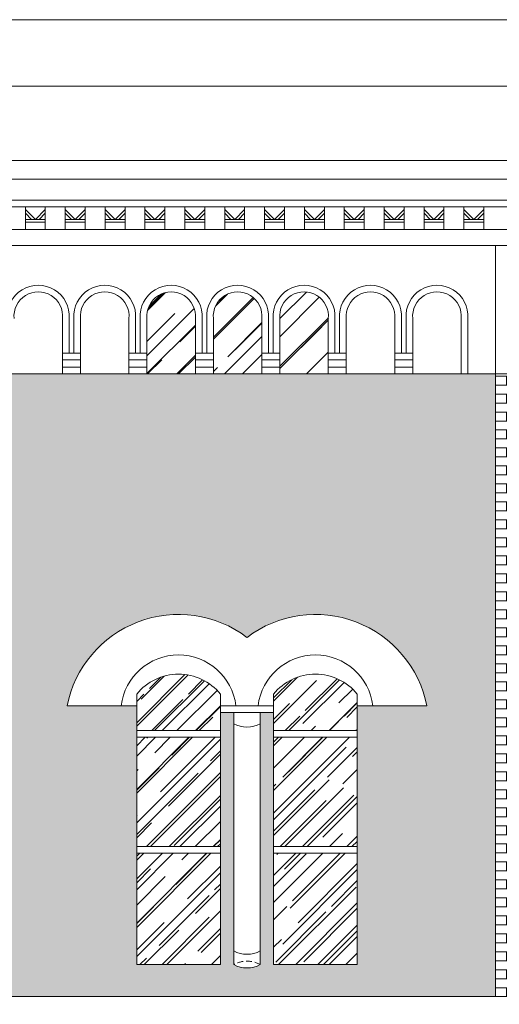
# Model space of a CAD drawing. Header units: millimetres. Extents: x -5254 to 173417, y -28809 to -6400.
# Tile 210 of 256: x 138390 to 138751, y -18432 to -17691. Entities that reach past the tile are written whole.
import ezdxf

# ---------------------------------------------------------------- set-up
doc = ezdxf.new("R2010")
doc.units = ezdxf.units.MM
doc.linetypes.add('HIDDEN', pattern=[9.525, 6.35, -3.175])
for name, color, linetype, lineweight in [('mre_cegła', 7, 'Continuous', 5), ('mre_cienka', 7, 'Continuous', 15), ('mre_cienkie', 7, 'Continuous', 9), ('mre_drewno', 7, 'Continuous', 9), ('mre_szyby', 7, 'Continuous', 13), ('mre_tabela', 7, 'Continuous', 20), ('mre_ściany', 7, 'Continuous', 20)]:
    doc.layers.add(name, color=color, linetype=linetype, lineweight=lineweight)
pattern_1 = [(0, (131502.005, -23452.909), (0, 6.77418), []), (90, (131502.005, -23452.909), (-10.16, 6.77418), [6.77418, -6.77418])]

msp = doc.modelspace()

# ---------------------------------------------------------------- hatches: boundary and pattern name
at = {"layer": 'mre_cegła'}
h = msp.add_hatch(dxfattribs=at)
h.set_pattern_fill('AR-BRSTD', color=256, scale=0.1)
h.set_pattern_definition(pattern_1)
h.paths.add_polyline_path([(138747.88, -18438.15), (137100.31, -18438.15), (137100.31, -18945.65), (138747.88, -18945.65)])
h.paths.add_polyline_path([(138344.88, -18627.78), (138344.88, -18652.76), (138334.88, -18652.76), (138334.88, -18844.65), (138344.38, -18844.65), (138344.38, -18865.65), (138319.88, -18865.65), (138319.88, -18859.65), (138309.79, -18859.65), (138304.88, -18859.65), (138168.88, -18859.65), (138163.88, -18859.65), (138153.88, -18859.65), (138153.88, -18865.65), (138129.38, -18865.65), (138129.38, -18844.65), (138138.88, -18844.65), (138138.88, -18652.76), (138128.88, -18652.76), (138128.88, -18627.78, -0.343883)], flags=16)
h.paths.add_polyline_path([(138021.88, -18627.78), (138021.88, -18652.76), (138011.88, -18652.76), (138011.88, -18844.65), (138021.38, -18844.65), (138021.38, -18865.65), (137996.88, -18865.65), (137996.88, -18859.65), (137986.79, -18859.65), (137981.88, -18859.65), (137845.88, -18859.65), (137840.88, -18859.65), (137830.88, -18859.65), (137830.88, -18865.65), (137806.38, -18865.65), (137806.38, -18844.65), (137815.88, -18844.65), (137815.88, -18652.76), (137805.88, -18652.76), (137805.88, -18627.78, -0.343883)], flags=16)
h.paths.add_polyline_path([(138304.88, -18660.65), (138304.88, -18854.65), (138168.88, -18854.65), (138168.88, -18660.65, -0.294118)], flags=0)
h.paths.add_polyline_path([(138231.88, -18715.93), (138241.88, -18715.93), (138241.88, -18717.93), (138231.88, -18717.93)], flags=0)
h.paths.add_polyline_path([(137981.88, -18660.65), (137981.88, -18854.65), (137845.88, -18854.65), (137845.88, -18660.65, -0.294118)], flags=0)
h.paths.add_polyline_path([(138241.88, -18727.93), (138241.88, -18729.93), (138231.88, -18729.93), (138231.88, -18727.93)], flags=0)
h.paths.add_polyline_path([(137918.88, -18717.93), (137908.88, -18717.93), (137908.88, -18715.93), (137918.88, -18715.93)], flags=0)
h.paths.add_polyline_path([(137918.88, -18727.93), (137918.88, -18729.93), (137908.88, -18729.93), (137908.88, -18727.93)], flags=0)
h.paths.add_polyline_path([(138452.88, -18627.78, -0.343883), (138668.88, -18627.78), (138668.88, -18652.76), (138658.88, -18652.76), (138658.88, -18844.65), (138668.38, -18844.65), (138668.38, -18865.65), (138643.88, -18865.65), (138643.88, -18859.65), (138633.79, -18859.65), (138628.88, -18859.65), (138492.88, -18859.65), (138487.88, -18859.65), (138477.88, -18859.65), (138477.88, -18865.65), (138453.38, -18865.65), (138453.38, -18844.65), (138462.88, -18844.65), (138462.88, -18652.76), (138452.88, -18652.76)], flags=16)
h.paths.add_polyline_path([(138492.88, -18660.65, -0.294118), (138628.88, -18660.65), (138628.88, -18854.65), (138492.88, -18854.65)], flags=0)
h.paths.add_polyline_path([(137693.98, -18627.78), (137693.98, -18652.76), (137683.98, -18652.76), (137683.98, -18844.65), (137693.48, -18844.65), (137693.48, -18865.65), (137668.98, -18865.65), (137668.98, -18859.65), (137658.88, -18859.65), (137653.98, -18859.65), (137517.98, -18859.65), (137512.98, -18859.65), (137502.98, -18859.65), (137502.98, -18865.65), (137478.48, -18865.65), (137478.48, -18844.65), (137487.98, -18844.65), (137487.98, -18652.76), (137477.98, -18652.76), (137477.98, -18627.78, -0.343883)], flags=16)
h.paths.add_polyline_path([(138565.88, -18715.93), (138565.88, -18717.93), (138555.88, -18717.93), (138555.88, -18715.93)], flags=0)
h.paths.add_polyline_path([(138565.88, -18727.93), (138565.88, -18729.93), (138555.88, -18729.93), (138555.88, -18727.93)], flags=0)
h.paths.add_polyline_path([(137653.98, -18660.65), (137653.98, -18854.65), (137517.98, -18854.65), (137517.98, -18660.65, -0.294118)], flags=0)
h.paths.add_polyline_path([(137590.98, -18715.93), (137590.98, -18717.93), (137580.98, -18717.93), (137580.98, -18715.93)], flags=0)
h.paths.add_polyline_path([(137590.98, -18727.93), (137590.98, -18729.93), (137580.98, -18729.93), (137580.98, -18727.93)], flags=0)
h.paths.add_polyline_path([(137372.24, -18627.78), (137372.24, -18652.76), (137362.24, -18652.76), (137362.24, -18844.65), (137371.74, -18844.65), (137371.74, -18865.65), (137347.24, -18865.65), (137347.24, -18859.65), (137337.15, -18859.65), (137332.24, -18859.65), (137196.24, -18859.65), (137191.24, -18859.65), (137181.24, -18859.65), (137181.24, -18865.65), (137156.74, -18865.65), (137156.74, -18844.65), (137166.24, -18844.65), (137166.24, -18652.76), (137156.24, -18652.76), (137156.24, -18627.78, -0.343883)], flags=16)
h.paths.add_polyline_path([(137332.24, -18660.65), (137332.24, -18854.65), (137196.24, -18854.65), (137196.24, -18660.65, -0.294118)], flags=0)
h.paths.add_polyline_path([(137269.24, -18715.93), (137269.24, -18717.93), (137259.24, -18717.93), (137259.24, -18715.93)], flags=0)
h.paths.add_polyline_path([(137269.24, -18727.93), (137269.24, -18729.93), (137259.24, -18729.93), (137259.24, -18727.93)], flags=0)
h.paths.add_polyline_path([(138747.88, -17957.48), (137100.31, -17957.48), (137100.31, -18426.15), (138747.88, -18426.15)])
h.paths.add_polyline_path([(138236.88, -18155.81, -0.552546), (138372.29, -18207.38), (138319.88, -18207.38), (138319.88, -18402.22), (138256.88, -18402.22), (138256.88, -18212.38), (138246.88, -18212.38), (138246.88, -18402.22, -0.256629), (138226.88, -18402.22), (138226.88, -18212.38), (138216.88, -18212.38), (138216.88, -18402.22), (138153.88, -18402.22), (138153.88, -18207.38), (138101.47, -18207.38, -0.552546)], flags=16)
h.paths.add_polyline_path([(138049.29, -18207.38), (137996.88, -18207.38), (137996.88, -18402.22), (137933.88, -18402.22), (137933.88, -18212.38), (137923.88, -18212.38), (137923.88, -18402.22, -0.256629), (137903.88, -18402.22), (137903.88, -18212.38), (137893.88, -18212.38), (137893.88, -18402.22), (137830.88, -18402.22), (137830.88, -18207.38), (137778.47, -18207.38, -0.552546), (137913.88, -18155.81, -0.552546)], flags=16)
h.paths.add_polyline_path([(138560.88, -18155.81, -0.552546), (138696.29, -18207.38), (138643.88, -18207.38), (138643.88, -18402.22), (138580.88, -18402.22), (138580.88, -18212.38), (138570.88, -18212.38), (138570.88, -18402.22, -0.256629), (138550.88, -18402.22), (138550.88, -18212.38), (138540.88, -18212.38), (138540.88, -18402.22), (138477.88, -18402.22), (138477.88, -18207.38), (138425.47, -18207.38, -0.552546)], flags=16)
h.paths.add_polyline_path([(137721.39, -18207.38), (137668.98, -18207.38), (137668.98, -18402.22), (137605.98, -18402.22), (137605.98, -18212.38), (137595.98, -18212.38), (137595.98, -18402.22, -0.256629), (137575.98, -18402.22), (137575.98, -18212.38), (137565.98, -18212.38), (137565.98, -18402.22), (137502.98, -18402.22), (137502.98, -18207.38), (137450.56, -18207.38, -0.552546), (137585.98, -18155.81, -0.552546)], flags=16)
h.paths.add_polyline_path([(137399.66, -18207.38), (137347.24, -18207.38), (137347.24, -18402.22), (137284.24, -18402.22), (137284.24, -18212.38), (137274.24, -18212.38), (137274.24, -18402.22, -0.256629), (137254.24, -18402.22), (137254.24, -18212.38), (137244.24, -18212.38), (137244.24, -18402.22), (137181.24, -18402.22), (137181.24, -18207.38), (137128.83, -18207.38, -0.552546), (137264.24, -18155.81, -0.552546)], flags=16)
h = msp.add_hatch(dxfattribs=at)
h.set_pattern_fill('AR-BRSTD', color=256, scale=0.1)
h.set_pattern_definition(pattern_1)
h.paths.add_polyline_path([(139300.38, -17957.48), (138747.88, -17957.48), (138747.88, -18426.15), (139300.38, -18426.15)])
h.paths.add_polyline_path([(138866.45, -18151.36), (138916.26, -18151.36, -0.787293), (139139.21, -18151.36), (139189.01, -18151.36), (139189.01, -18177.67), (139141.15, -18177.67), (139141.15, -18182.67), (139134.79, -18182.67), (139134.65, -18402.22, -0.256629), (139114.65, -18402.22), (139114.79, -18182.67), (139110.87, -18182.67), (139110.87, -18180.17), (139072.02, -18180.17, -0.077893), (139110.73, -18200.12), (139110.73, -18402.01), (139110.73, -18407.01), (139100.64, -18407.01), (139095.73, -18407.01), (138959.73, -18407.01), (138954.73, -18407.01), (138944.73, -18407.01), (138944.73, -18402.01), (138944.73, -18200.12, -0.077893), (138983.43, -18180.17), (138944.59, -18180.17), (138944.59, -18182.67), (138940.67, -18182.67), (138940.81, -18402.22, -0.256629), (138920.81, -18402.22), (138920.67, -18182.67), (138914.3, -18182.67), (138914.3, -18177.67), (138866.45, -18177.67)], flags=16)
h.paths.add_polyline_path([(139115.32, -18152.94), (139110.06, -18152.94, 0.720947), (138945.41, -18152.94), (138940.16, -18152.94, -0.734785)], flags=0)
h.paths.add_polyline_path([(138914.45, -18203.38), (138914.45, -18407.01), (138851.45, -18407.01), (138851.45, -18203.38, -0.47619)], flags=16)
h.paths.add_polyline_path([(138959.73, -18208.01, -0.294118), (139095.73, -18208.01), (139095.73, -18402.01), (138959.73, -18402.01)], flags=0)
h.paths.add_polyline_path([(139022.73, -18263.3), (139032.73, -18263.3), (139032.73, -18265.3), (139022.73, -18265.3)], flags=0)
h.paths.add_polyline_path([(139032.73, -18275.3), (139032.73, -18277.3), (139022.73, -18277.3), (139022.73, -18275.3)], flags=0)
h.paths.add_polyline_path([(139141.01, -18203.38, -0.47619), (139204.01, -18203.38), (139204.01, -18407.01), (139141.01, -18407.01)], flags=16)
h.paths.add_polyline_path([(139029.06, -18612.13, -0.552546), (139164.48, -18663.69), (139112.06, -18663.69), (139112.06, -18858.53), (139122.06, -18858.53), (139127.06, -18858.53), (139127.06, -18863.53), (139127.06, -18945.65), (139300.38, -18945.65), (139300.38, -18438.15), (138747.88, -18438.15), (138747.88, -18945.65), (138931.06, -18945.65), (138931.06, -18863.53), (138931.06, -18858.53), (138936.06, -18858.53), (138946.06, -18858.53), (138946.06, -18663.69), (138893.65, -18663.69, -0.552546)])
at = {"layer": 'mre_szyby'}
h = msp.add_hatch(dxfattribs=at)
h.set_pattern_fill('AR-RROOF', color=256, angle=45)
h.set_pattern_definition([(45, (131502.005, -23382.91), (21.552615, 57.47364), [381, -50.8, 127, -25.4]), (45, (131516.912, -23350.04), (-41.84799, 5.92697), [76.2, -8.382, 152.4, -19.05]), (45, (131495.719, -23358.662), (81.36112, 105.428207), [203.2, -35.56, 101.6, -25.4])])
h.paths.add_polyline_path([(138622.08, -17915.7, 1.09589), (138585.58, -17915.7), (138585.58, -17941.81), (138585.58, -17957.48), (138622.08, -17957.48), (138622.08, -17941.81)])
h.paths.add_polyline_path([(138572.08, -17915.7, 1.09589), (138535.58, -17915.7), (138535.58, -17941.81), (138535.58, -17957.48), (138572.08, -17957.48), (138572.08, -17941.81)])
h.paths.add_polyline_path([(138522.08, -17915.7, 1.09589), (138485.58, -17915.7), (138485.58, -17941.81), (138485.58, -17957.48), (138522.08, -17957.48), (138522.08, -17941.81)])
h = msp.add_hatch(dxfattribs=at)
h.set_pattern_fill('AR-RROOF', color=256, scale=0.7, angle=45)
h.set_pattern_definition([(45, (131502.005, -23787.888), (15.08683, 40.231547), [266.7, -35.56, 88.9, -17.78]), (45, (131512.44, -23764.88), (-29.293595, 4.14888), [53.34, -5.8674, 106.68, -13.335]), (45, (131497.604, -23770.915), (56.952784, 73.799745), [142.24, -24.892, 71.12, -17.78])])
h.paths.add_polyline_path([(138555.88, -18803.23), (138555.88, -18789.21), (138492.88, -18789.21), (138492.88, -18854.65), (138555.88, -18854.65)])
h.paths.add_polyline_path([(138628.88, -18789.21), (138565.88, -18789.21), (138565.88, -18803.23), (138565.88, -18854.65), (138628.88, -18854.65)])
h.paths.add_polyline_path([(138628.88, -18729.93), (138565.88, -18729.93), (138565.88, -18784.21), (138628.88, -18784.21)])
h.paths.add_polyline_path([(138555.88, -18729.93), (138492.88, -18729.93), (138492.88, -18784.21), (138555.88, -18784.21)])
h.paths.add_polyline_path([(138555.88, -18640.75, 0.133862), (138492.88, -18660.65), (138492.88, -18715.93), (138555.88, -18715.93)])
h.paths.add_polyline_path([(138628.88, -18660.65, 0.133862), (138565.88, -18640.75), (138565.88, -18715.93), (138628.88, -18715.93)])
h.paths.add_polyline_path([(138304.88, -18660.65, 0.133862), (138241.88, -18640.75), (138241.88, -18715.93), (138304.88, -18715.93)])
h.paths.add_polyline_path([(138231.88, -18640.75, 0.133862), (138168.88, -18660.65), (138168.88, -18715.93), (138231.88, -18715.93)])
h.paths.add_polyline_path([(138231.88, -18729.93), (138168.88, -18729.93), (138168.88, -18784.21), (138231.88, -18784.21)])
h.paths.add_polyline_path([(138304.88, -18729.93), (138241.88, -18729.93), (138241.88, -18784.21), (138304.88, -18784.21)])
h.paths.add_polyline_path([(138231.88, -18803.23), (138231.88, -18789.21), (138168.88, -18789.21), (138168.88, -18854.65), (138231.88, -18854.65)])
h.paths.add_polyline_path([(138304.88, -18789.21), (138241.88, -18789.21), (138241.88, -18803.23), (138241.88, -18854.65), (138304.88, -18854.65)])
h.paths.add_polyline_path([(137908.88, -18803.23), (137908.88, -18789.21), (137845.88, -18789.21), (137845.88, -18854.65), (137908.88, -18854.65)])
h.paths.add_polyline_path([(137908.88, -18729.93), (137845.88, -18729.93), (137845.88, -18784.21), (137908.88, -18784.21)])
h.paths.add_polyline_path([(137908.88, -18640.75, 0.133862), (137845.88, -18660.65), (137845.88, -18715.93), (137908.88, -18715.93)])
h.paths.add_polyline_path([(137981.88, -18660.65, 0.133862), (137918.88, -18640.75), (137918.88, -18715.93), (137981.88, -18715.93)])
h.paths.add_polyline_path([(137981.88, -18729.93), (137918.88, -18729.93), (137918.88, -18784.21), (137981.88, -18784.21)])
h.paths.add_polyline_path([(137981.88, -18789.21), (137918.88, -18789.21), (137918.88, -18803.23), (137918.88, -18854.65), (137981.88, -18854.65)])
h.paths.add_polyline_path([(137580.98, -18803.23), (137580.98, -18789.21), (137517.98, -18789.21), (137517.98, -18854.65), (137580.98, -18854.65)])
h.paths.add_polyline_path([(137580.98, -18729.93), (137517.98, -18729.93), (137517.98, -18784.21), (137580.98, -18784.21)])
h.paths.add_polyline_path([(137580.98, -18640.75, 0.133862), (137517.98, -18660.65), (137517.98, -18715.93), (137580.98, -18715.93)])
h.paths.add_polyline_path([(137653.98, -18660.65, 0.133862), (137590.98, -18640.75), (137590.98, -18715.93), (137653.98, -18715.93)])
h.paths.add_polyline_path([(137653.98, -18729.93), (137590.98, -18729.93), (137590.98, -18784.21), (137653.98, -18784.21)])
h.paths.add_polyline_path([(137653.98, -18789.21), (137590.98, -18789.21), (137590.98, -18803.23), (137590.98, -18854.65), (137653.98, -18854.65)])
h.paths.add_polyline_path([(137332.24, -18660.65, 0.133862), (137269.24, -18640.75), (137269.24, -18715.93), (137332.24, -18715.93)])
h.paths.add_polyline_path([(137259.24, -18640.75, 0.133862), (137196.24, -18660.65), (137196.24, -18715.93), (137259.24, -18715.93)])
h.paths.add_polyline_path([(137259.24, -18729.93), (137196.24, -18729.93), (137196.24, -18784.21), (137259.24, -18784.21)])
h.paths.add_polyline_path([(137332.24, -18729.93), (137269.24, -18729.93), (137269.24, -18784.21), (137332.24, -18784.21)])
h.paths.add_polyline_path([(137259.24, -18789.21), (137196.24, -18789.21), (137196.24, -18854.65), (137259.24, -18854.65), (137259.24, -18803.23)])
h.paths.add_polyline_path([(137332.24, -18789.21), (137269.24, -18789.21), (137269.24, -18803.23), (137269.24, -18854.65), (137332.24, -18854.65)])
h.paths.add_polyline_path([(136828.04, -18640.75, 0.133862), (136765.04, -18660.65), (136765.04, -18715.93), (136828.04, -18715.93)])
h.paths.add_polyline_path([(136901.04, -18660.65, 0.133862), (136838.04, -18640.75), (136838.04, -18715.93), (136901.04, -18715.93)])
h.paths.add_polyline_path([(136828.04, -18729.93), (136765.04, -18729.93), (136765.04, -18784.21), (136828.04, -18784.21)])
h.paths.add_polyline_path([(136901.04, -18729.93), (136838.04, -18729.93), (136838.04, -18784.21), (136901.04, -18784.21)])
h.paths.add_polyline_path([(136828.04, -18803.23), (136828.04, -18789.21), (136765.04, -18789.21), (136765.04, -18854.65), (136828.04, -18854.65)])
h.paths.add_polyline_path([(136901.04, -18789.21), (136838.04, -18789.21), (136838.04, -18803.23), (136838.04, -18854.65), (136901.04, -18854.65)])
h.paths.add_polyline_path([(136567.73, -18789.21), (136504.73, -18789.21), (136504.73, -18803.23), (136504.73, -18854.65), (136567.73, -18854.65)])
h.paths.add_polyline_path([(136494.73, -18803.23), (136494.73, -18789.21), (136431.73, -18789.21), (136431.73, -18854.65), (136494.73, -18854.65)])
h.paths.add_polyline_path([(136494.73, -18729.93), (136431.73, -18729.93), (136431.73, -18784.21), (136494.73, -18784.21)])
h.paths.add_polyline_path([(136567.73, -18729.93), (136504.73, -18729.93), (136504.73, -18784.21), (136567.73, -18784.21)])
h.paths.add_polyline_path([(136567.73, -18660.65, 0.133862), (136504.73, -18640.75), (136504.73, -18715.93), (136567.73, -18715.93)])
h.paths.add_polyline_path([(136494.73, -18640.75, 0.133862), (136431.73, -18660.65), (136431.73, -18715.93), (136494.73, -18715.93)])
h.paths.add_polyline_path([(136166.1, -18640.75, 0.133862), (136103.1, -18660.65), (136103.1, -18715.93), (136166.1, -18715.93)])
h.paths.add_polyline_path([(136239.1, -18660.65, 0.133862), (136176.1, -18640.75), (136176.1, -18715.93), (136239.1, -18715.93)])
h.paths.add_polyline_path([(136166.1, -18729.93), (136103.1, -18729.93), (136103.1, -18784.21), (136166.1, -18784.21)])
h.paths.add_polyline_path([(136239.1, -18729.93), (136176.1, -18729.93), (136176.1, -18784.21), (136239.1, -18784.21)])
h.paths.add_polyline_path([(136166.1, -18803.23), (136166.1, -18789.21), (136103.1, -18789.21), (136103.1, -18854.65), (136166.1, -18854.65)])
h.paths.add_polyline_path([(136239.1, -18789.21), (136176.1, -18789.21), (136176.1, -18803.23), (136176.1, -18854.65), (136239.1, -18854.65)])
h.paths.add_polyline_path([(136151.1, -18231.09), (136088.1, -18231.09), (136088.1, -18313.39), (136151.1, -18313.39)])
h.paths.add_polyline_path([(136151.1, -18318.39), (136088.1, -18318.39), (136088.1, -18402.22), (136151.1, -18402.22)])
h.paths.add_polyline_path([(136151.1, -18198.58, 0.47619), (136088.1, -18198.58), (136088.1, -18226.09), (136151.1, -18226.09)])
h.paths.add_polyline_path([(136254.1, -18198.58, 0.47619), (136191.1, -18198.58), (136191.1, -18226.09), (136254.1, -18226.09)])
h.paths.add_polyline_path([(136254.1, -18231.09), (136191.1, -18231.09), (136191.1, -18313.39), (136254.1, -18313.39)])
h.paths.add_polyline_path([(136254.1, -18318.39), (136191.1, -18318.39), (136191.1, -18402.22), (136254.1, -18402.22)])
h.paths.add_polyline_path([(136479.73, -18231.09), (136416.73, -18231.09), (136416.73, -18313.39), (136479.73, -18313.39)])
h.paths.add_polyline_path([(136479.73, -18318.39), (136416.73, -18318.39), (136416.73, -18402.22), (136479.73, -18402.22)])
h.paths.add_polyline_path([(136479.73, -18198.58, 0.47619), (136416.73, -18198.58), (136416.73, -18226.09), (136479.73, -18226.09)])
h.paths.add_polyline_path([(136582.73, -18198.58, 0.47619), (136519.73, -18198.58), (136519.73, -18226.09), (136582.73, -18226.09)])
h.paths.add_polyline_path([(136582.73, -18231.09), (136519.73, -18231.09), (136519.73, -18313.39), (136582.73, -18313.39)])
h.paths.add_polyline_path([(136582.73, -18318.39), (136519.73, -18318.39), (136519.73, -18402.22), (136582.73, -18402.22)])
h.paths.add_polyline_path([(136916.04, -18231.09), (136853.04, -18231.09), (136853.04, -18313.39), (136916.04, -18313.39)])
h.paths.add_polyline_path([(136813.04, -18231.09), (136750.04, -18231.09), (136750.04, -18313.39), (136813.04, -18313.39)])
h.paths.add_polyline_path([(136813.04, -18318.39), (136750.04, -18318.39), (136750.04, -18402.22), (136813.04, -18402.22)])
h.paths.add_polyline_path([(136916.04, -18318.39), (136853.04, -18318.39), (136853.04, -18402.22), (136916.04, -18402.22)])
h.paths.add_polyline_path([(136916.04, -18198.58, 0.47619), (136853.04, -18198.58), (136853.04, -18226.09), (136916.04, -18226.09)])
h.paths.add_polyline_path([(136813.04, -18198.58, 0.47619), (136750.04, -18198.58), (136750.04, -18226.09), (136813.04, -18226.09)])
h.paths.add_polyline_path([(137347.24, -18198.58, 0.47619), (137284.24, -18198.58), (137284.24, -18226.09), (137347.24, -18226.09)])
h.paths.add_polyline_path([(137244.24, -18198.58, 0.47619), (137181.24, -18198.58), (137181.24, -18226.09), (137244.24, -18226.09)])
h.paths.add_polyline_path([(137244.24, -18231.09), (137181.24, -18231.09), (137181.24, -18313.39), (137244.24, -18313.39)])
h.paths.add_polyline_path([(137244.24, -18318.39), (137181.24, -18318.39), (137181.24, -18402.22), (137244.24, -18402.22)])
h.paths.add_polyline_path([(137347.24, -18318.39), (137284.24, -18318.39), (137284.24, -18402.22), (137347.24, -18402.22)])
h.paths.add_polyline_path([(137347.24, -18231.09), (137284.24, -18231.09), (137284.24, -18313.39), (137347.24, -18313.39)])
h.paths.add_polyline_path([(137565.98, -18198.58, 0.47619), (137502.98, -18198.58), (137502.98, -18226.09), (137565.98, -18226.09)])
h.paths.add_polyline_path([(137565.98, -18231.09), (137502.98, -18231.09), (137502.98, -18313.39), (137565.98, -18313.39)])
h.paths.add_polyline_path([(137565.98, -18318.39), (137502.98, -18318.39), (137502.98, -18402.22), (137565.98, -18402.22)])
h.paths.add_polyline_path([(137668.98, -18318.39), (137605.98, -18318.39), (137605.98, -18402.22), (137668.98, -18402.22)])
h.paths.add_polyline_path([(137668.98, -18231.09), (137605.98, -18231.09), (137605.98, -18313.39), (137668.98, -18313.39)])
h.paths.add_polyline_path([(137668.98, -18198.58, 0.47619), (137605.98, -18198.58), (137605.98, -18226.09), (137668.98, -18226.09)])
h.paths.add_polyline_path([(137893.88, -18198.58, 0.47619), (137830.88, -18198.58), (137830.88, -18226.09), (137893.88, -18226.09)])
h.paths.add_polyline_path([(137893.88, -18231.09), (137830.88, -18231.09), (137830.88, -18313.39), (137893.88, -18313.39)])
h.paths.add_polyline_path([(137893.88, -18318.39), (137830.88, -18318.39), (137830.88, -18402.22), (137893.88, -18402.22)])
h.paths.add_polyline_path([(137996.88, -18318.39), (137933.88, -18318.39), (137933.88, -18402.22), (137996.88, -18402.22)])
h.paths.add_polyline_path([(137996.88, -18231.09), (137933.88, -18231.09), (137933.88, -18313.39), (137996.88, -18313.39)])
h.paths.add_polyline_path([(137996.88, -18198.58, 0.47619), (137933.88, -18198.58), (137933.88, -18226.09), (137996.88, -18226.09)])
h.paths.add_polyline_path([(138216.88, -18198.58, 0.47619), (138153.88, -18198.58), (138153.88, -18226.09), (138216.88, -18226.09)])
h.paths.add_polyline_path([(138216.88, -18231.09), (138153.88, -18231.09), (138153.88, -18313.39), (138216.88, -18313.39)])
h.paths.add_polyline_path([(138216.88, -18318.39), (138153.88, -18318.39), (138153.88, -18402.22), (138216.88, -18402.22)])
h.paths.add_polyline_path([(138319.88, -18318.39), (138256.88, -18318.39), (138256.88, -18402.22), (138319.88, -18402.22)])
h.paths.add_polyline_path([(138319.88, -18231.09), (138256.88, -18231.09), (138256.88, -18313.39), (138319.88, -18313.39)])
h.paths.add_polyline_path([(138319.88, -18198.58, 0.47619), (138256.88, -18198.58), (138256.88, -18226.09), (138319.88, -18226.09)])
h.paths.add_polyline_path([(138540.88, -18198.58, 0.47619), (138477.88, -18198.58), (138477.88, -18226.09), (138540.88, -18226.09)])
h.paths.add_polyline_path([(138540.88, -18231.09), (138477.88, -18231.09), (138477.88, -18313.39), (138540.88, -18313.39)])
h.paths.add_polyline_path([(138540.88, -18318.39), (138477.88, -18318.39), (138477.88, -18402.22), (138540.88, -18402.22)])
h.paths.add_polyline_path([(138643.88, -18318.39), (138580.88, -18318.39), (138580.88, -18402.22), (138643.88, -18402.22)])
h.paths.add_polyline_path([(138643.88, -18231.09), (138580.88, -18231.09), (138580.88, -18313.39), (138643.88, -18313.39)])
h.paths.add_polyline_path([(138643.88, -18198.58, 0.47619), (138580.88, -18198.58), (138580.88, -18226.09), (138643.88, -18226.09)])

# ---------------------------------------------------------------- linework, layer by layer
at = {"layer": 'mre_cienka'}
for points in [[(135914.1, -17796.7), (142048.95, -17796.7)], [(135914.1, -17810.7), (142048.95, -17810.7)]]:
    msp.add_lwpolyline(points, dxfattribs=at)
at = {"layer": 'mre_cienkie'}
for points in [[(142048.95, -17810.7), (135914.1, -17810.7)], [(142048.95, -17826.7), (135914.1, -17826.7)], [(142048.95, -17831.7), (135914.1, -17831.7)], [(138394.1, -17848.7), (138394.1, -17831.7)], [(138394.1, -17833.7), (138401.6, -17841.2)], [(138394.1, -17836.53), (138398.77, -17841.2)], [(138409.1, -17833.7), (138401.6, -17841.2)], [(138409.1, -17836.53), (138404.43, -17841.2)], [(138409.1, -17848.7), (138409.1, -17831.7)], [(138424.1, -17848.7), (138424.1, -17831.7)], [(138424.1, -17833.7), (138431.6, -17841.2)], [(138424.1, -17836.53), (138428.77, -17841.2)], [(138439.1, -17833.7), (138431.6, -17841.2)], [(138439.1, -17836.53), (138434.43, -17841.2)], [(138439.1, -17848.7), (138439.1, -17831.7)], [(138454.1, -17848.7), (138454.1, -17831.7)], [(138454.1, -17833.7), (138461.6, -17841.2)], [(138454.1, -17836.53), (138458.77, -17841.2)], [(138469.1, -17833.7), (138461.6, -17841.2)], [(138469.1, -17836.53), (138464.43, -17841.2)], [(138469.1, -17848.7), (138469.1, -17831.7)], [(138484.1, -17848.7), (138484.1, -17831.7)], [(138484.1, -17833.7), (138491.6, -17841.2)], [(138484.1, -17836.53), (138488.77, -17841.2)], [(138499.1, -17833.7), (138491.6, -17841.2)], [(138499.1, -17836.53), (138494.43, -17841.2)], [(138499.1, -17848.7), (138499.1, -17831.7)], [(138514.1, -17848.7), (138514.1, -17831.7)], [(138514.1, -17833.7), (138521.6, -17841.2)], [(138514.1, -17836.53), (138518.77, -17841.2)], [(138529.1, -17833.7), (138521.6, -17841.2)], [(138529.1, -17836.53), (138524.43, -17841.2)], [(138529.1, -17848.7), (138529.1, -17831.7)], [(138544.1, -17848.7), (138544.1, -17831.7)], [(138544.1, -17833.7), (138551.6, -17841.2)], [(138544.1, -17836.53), (138548.77, -17841.2)], [(138559.1, -17833.7), (138551.6, -17841.2)], [(138559.1, -17836.53), (138554.43, -17841.2)], [(138559.1, -17848.7), (138559.1, -17831.7)], [(138574.1, -17848.7), (138574.1, -17831.7)], [(138574.1, -17833.7), (138581.6, -17841.2)], [(138574.1, -17836.53), (138578.77, -17841.2)], [(138589.1, -17833.7), (138581.6, -17841.2)], [(138589.1, -17836.53), (138584.43, -17841.2)], [(138589.1, -17848.7), (138589.1, -17831.7)], [(138604.1, -17848.7), (138604.1, -17831.7)], [(138604.1, -17833.7), (138611.6, -17841.2)], [(138604.1, -17836.53), (138608.77, -17841.2)], [(138619.1, -17833.7), (138611.6, -17841.2)], [(138619.1, -17836.53), (138614.43, -17841.2)], [(138619.1, -17848.7), (138619.1, -17831.7)], [(138634.1, -17848.7), (138634.1, -17831.7)], [(138634.1, -17833.7), (138641.6, -17841.2)], [(138634.1, -17836.53), (138638.77, -17841.2)], [(138649.1, -17833.7), (138641.6, -17841.2)], [(138649.1, -17836.53), (138644.43, -17841.2)], [(138649.1, -17848.7), (138649.1, -17831.7)], [(138664.1, -17848.7), (138664.1, -17831.7)], [(138664.1, -17833.7), (138671.6, -17841.2)], [(138664.1, -17836.53), (138668.77, -17841.2)], [(138679.1, -17833.7), (138671.6, -17841.2)], [(138679.1, -17836.53), (138674.43, -17841.2)], [(138679.1, -17848.7), (138679.1, -17831.7)], [(138694.1, -17848.7), (138694.1, -17831.7)], [(138694.1, -17833.7), (138701.6, -17841.2)], [(138694.1, -17836.53), (138698.77, -17841.2)], [(138709.1, -17833.7), (138701.6, -17841.2)], [(138709.1, -17836.53), (138704.43, -17841.2)], [(138709.1, -17848.7), (138709.1, -17831.7)], [(138724.1, -17848.7), (138724.1, -17831.7)], [(138724.1, -17833.7), (138731.6, -17841.2)], [(138724.1, -17836.53), (138728.77, -17841.2)], [(138739.1, -17833.7), (138731.6, -17841.2)], [(138739.1, -17836.53), (138734.43, -17841.2)], [(138739.1, -17848.7), (138739.1, -17831.7)], [(138401.6, -17841.2), (138394.1, -17841.2)], [(138401.6, -17843.2), (138394.1, -17843.2)], [(138401.6, -17841.2), (138409.1, -17841.2)], [(138401.6, -17843.2), (138409.1, -17843.2)], [(138431.6, -17841.2), (138424.1, -17841.2)], [(138431.6, -17843.2), (138424.1, -17843.2)], [(138431.6, -17841.2), (138439.1, -17841.2)], [(138431.6, -17843.2), (138439.1, -17843.2)], [(138461.6, -17841.2), (138454.1, -17841.2)], [(138461.6, -17843.2), (138454.1, -17843.2)], [(138461.6, -17841.2), (138469.1, -17841.2)], [(138461.6, -17843.2), (138469.1, -17843.2)], [(138491.6, -17841.2), (138484.1, -17841.2)], [(138491.6, -17843.2), (138484.1, -17843.2)], [(138491.6, -17841.2), (138499.1, -17841.2)], [(138491.6, -17843.2), (138499.1, -17843.2)], [(138521.6, -17841.2), (138514.1, -17841.2)], [(138521.6, -17843.2), (138514.1, -17843.2)], [(138521.6, -17841.2), (138529.1, -17841.2)], [(138521.6, -17843.2), (138529.1, -17843.2)], [(138551.6, -17841.2), (138544.1, -17841.2)], [(138551.6, -17843.2), (138544.1, -17843.2)], [(138551.6, -17841.2), (138559.1, -17841.2)], [(138551.6, -17843.2), (138559.1, -17843.2)], [(138581.6, -17841.2), (138574.1, -17841.2)], [(138581.6, -17843.2), (138574.1, -17843.2)], [(138581.6, -17841.2), (138589.1, -17841.2)], [(138581.6, -17843.2), (138589.1, -17843.2)], [(138611.6, -17841.2), (138604.1, -17841.2)], [(138611.6, -17843.2), (138604.1, -17843.2)], [(138611.6, -17841.2), (138619.1, -17841.2)], [(138611.6, -17843.2), (138619.1, -17843.2)], [(138641.6, -17841.2), (138634.1, -17841.2)], [(138641.6, -17843.2), (138634.1, -17843.2)], [(138641.6, -17841.2), (138649.1, -17841.2)], [(138641.6, -17843.2), (138649.1, -17843.2)], [(138671.6, -17841.2), (138664.1, -17841.2)], [(138671.6, -17843.2), (138664.1, -17843.2)], [(138671.6, -17841.2), (138679.1, -17841.2)], [(138671.6, -17843.2), (138679.1, -17843.2)], [(138701.6, -17841.2), (138694.1, -17841.2)], [(138701.6, -17843.2), (138694.1, -17843.2)], [(138701.6, -17841.2), (138709.1, -17841.2)], [(138701.6, -17843.2), (138709.1, -17843.2)], [(138731.6, -17841.2), (138724.1, -17841.2)], [(138731.6, -17843.2), (138724.1, -17843.2)], [(138731.6, -17841.2), (138739.1, -17841.2)], [(138731.6, -17843.2), (138739.1, -17843.2)], [(142048.95, -17848.7), (135909.1, -17848.7)], [(142048.95, -17860.7), (135914.1, -17860.7)], [(138422.08, -17915.7), (138422.08, -17941.81)], [(138427.08, -17915.7), (138427.08, -17941.81)], [(138430.58, -17915.7), (138430.58, -17941.81)], [(138435.58, -17915.7), (138435.58, -17941.81)], [(138472.08, -17915.7), (138472.08, -17941.81)], [(138477.08, -17915.7), (138477.08, -17941.81)], [(138480.58, -17915.7), (138480.58, -17941.81)], [(138485.58, -17915.7), (138485.58, -17941.81)], [(138522.08, -17915.7), (138522.08, -17941.81)], [(138527.08, -17915.7), (138527.08, -17941.81)], [(138530.58, -17915.7), (138530.58, -17941.81)], [(138535.58, -17915.7), (138535.58, -17941.81)], [(138572.08, -17915.7), (138572.08, -17941.81)], [(138577.08, -17915.7), (138577.08, -17941.81)], [(138580.58, -17915.7), (138580.58, -17941.81)], [(138585.58, -17915.7), (138585.58, -17941.81)], [(138622.08, -17915.7), (138622.08, -17941.81)], [(138627.08, -17915.7), (138627.08, -17941.81)], [(138630.58, -17915.7), (138630.58, -17941.81)], [(138635.58, -17915.7), (138635.58, -17941.81)], [(138672.08, -17915.7), (138672.08, -17941.81)], [(138677.08, -17915.7), (138677.08, -17941.81)], [(138680.58, -17915.7), (138680.58, -17941.81)], [(138685.58, -17915.7), (138685.58, -17941.81)], [(138722.08, -17915.7), (138722.08, -17941.81)], [(138727.08, -17915.7), (138727.08, -17957.48)], [(138422.08, -17941.81), (138422.08, -17957.48)], [(138427.08, -17941.81), (138422.08, -17941.81)], [(138422.08, -17957.48), (138435.58, -17957.48), (138435.58, -17941.81)], [(138427.08, -17941.81), (138430.58, -17941.81)], [(138430.58, -17941.81), (138435.58, -17941.81)], [(138472.08, -17941.81), (138472.08, -17957.48)], [(138477.08, -17941.81), (138472.08, -17941.81)], [(138472.08, -17957.48), (138485.58, -17957.48), (138485.58, -17941.81)], [(138477.08, -17941.81), (138480.58, -17941.81)], [(138480.58, -17941.81), (138485.58, -17941.81)], [(138522.08, -17941.81), (138522.08, -17957.48)], [(138527.08, -17941.81), (138522.08, -17941.81)], [(138522.08, -17957.48), (138535.58, -17957.48), (138535.58, -17941.81)], [(138527.08, -17941.81), (138530.58, -17941.81)], [(138530.58, -17941.81), (138535.58, -17941.81)], [(138572.08, -17941.81), (138572.08, -17957.48)], [(138577.08, -17941.81), (138572.08, -17941.81)], [(138572.08, -17957.48), (138585.58, -17957.48), (138585.58, -17941.81)], [(138577.08, -17941.81), (138580.58, -17941.81)], [(138580.58, -17941.81), (138585.58, -17941.81)], [(138622.08, -17941.81), (138622.08, -17957.48)], [(138627.08, -17941.81), (138622.08, -17941.81)], [(138622.08, -17957.48), (138635.58, -17957.48), (138635.58, -17941.81)], [(138627.08, -17941.81), (138630.58, -17941.81)], [(138630.58, -17941.81), (138635.58, -17941.81)], [(138672.08, -17941.81), (138672.08, -17957.48)], [(138677.08, -17941.81), (138672.08, -17941.81)], [(138672.08, -17957.48), (138685.58, -17957.48), (138685.58, -17941.81)], [(138677.08, -17941.81), (138680.58, -17941.81)], [(138680.58, -17941.81), (138685.58, -17941.81)], [(138722.08, -17941.81), (138722.08, -17957.48)], [(138422.08, -17946.81), (138435.58, -17946.81)], [(138472.08, -17946.81), (138485.58, -17946.81)], [(138522.08, -17946.81), (138535.58, -17946.81)], [(138572.08, -17946.81), (138585.58, -17946.81)], [(138622.08, -17946.81), (138635.58, -17946.81)], [(138672.08, -17946.81), (138685.58, -17946.81)], [(138422.08, -17952.48), (138435.58, -17952.48)], [(138472.08, -17952.48), (138485.58, -17952.48)], [(138522.08, -17952.48), (138535.58, -17952.48)], [(138572.08, -17952.48), (138585.58, -17952.48)], [(138622.08, -17952.48), (138635.58, -17952.48)], [(138672.08, -17952.48), (138685.58, -17952.48)], [(142170.95, -17957.48), (135764.1, -17957.48)], [(138727.08, -17957.48), (138722.08, -17957.48)], [(138477.88, -18207.38), (138425.47, -18207.38)], [(138540.88, -18207.38), (138580.88, -18207.38)], [(138643.88, -18207.38), (138696.29, -18207.38)], [(138540.88, -18212.38), (138580.88, -18212.38)], [(138550.88, -18402.22), (138550.88, -18212.38)], [(138570.88, -18402.22), (138570.88, -18212.38)], [(140943.45, -18426.15), (137100.31, -18426.15)]]:
    msp.add_lwpolyline(points, dxfattribs=at)
for centre, radius, start, end in [((138403.83, -17914.02), 23.31, 355.84565, 184.15435), ((138403.83, -17914.03), 18.33, 354.7609, 185.2391), ((138453.83, -17914.02), 23.31, 355.84565, 184.15435), ((138453.83, -17914.03), 18.33, 354.7609, 185.2391), ((138503.83, -17914.02), 23.31, 355.84565, 184.15435), ((138503.83, -17914.03), 18.33, 354.7609, 185.2391), ((138553.83, -17914.02), 23.31, 355.84565, 184.15435), ((138553.83, -17914.03), 18.33, 354.7609, 185.2391), ((138603.83, -17914.02), 23.31, 355.84565, 184.15435), ((138603.83, -17914.03), 18.33, 354.7609, 185.2391), ((138653.83, -17914.02), 23.31, 355.84565, 184.15435), ((138653.83, -17914.03), 18.33, 354.7609, 185.2391), ((138703.83, -17914.02), 23.31, 355.84565, 184.15435), ((138703.83, -17914.03), 18.33, 354.7609, 185.2391), ((138509.38, -18224.16), 85.57, 53.00027, 168.69094), ((138612.38, -18224.16), 85.57, 11.30906, 126.99973), ((138509.38, -18212.48), 43.45, 6.74989, 173.25011), ((138612.38, -18212.48), 43.45, 6.74989, 173.25011), ((138560.88, -18202.66), 20.77, 241.21372, 298.78628), ((138560.88, -18373.73), 20.77, 241.21372, 298.78628), ((138560.88, -18384.02), 20.77, 241.21372, 298.78628)]:
    msp.add_arc(centre, radius, start, end, dxfattribs=at)
at = {"layer": 'mre_cienkie', "linetype": 'HIDDEN', "ltscale": 0.7}
msp.add_arc((138560.88, -18420.42), 20.77, 61.21372, 118.78628, dxfattribs=at)
at = {"layer": 'mre_drewno'}
for points in [[(138477.88, -18402.22), (138477.88, -18198.58)], [(138540.88, -18402.22), (138540.88, -18198.58)], [(138580.88, -18402.22), (138580.88, -18198.58)], [(138643.88, -18402.22), (138643.88, -18198.58)], [(138477.88, -18226.09), (138540.88, -18226.09)], [(138477.88, -18231.09), (138540.88, -18231.09)], [(138580.88, -18226.09), (138643.88, -18226.09)], [(138580.88, -18231.09), (138643.88, -18231.09)], [(138477.88, -18313.39), (138540.88, -18313.39)], [(138477.88, -18318.39), (138540.88, -18318.39)], [(138580.88, -18313.39), (138643.88, -18313.39)], [(138580.88, -18318.39), (138643.88, -18318.39)], [(138477.88, -18402.22), (138540.88, -18402.22)], [(138580.88, -18402.22), (138643.88, -18402.22)]]:
    msp.add_lwpolyline(points, dxfattribs=at)
for centre in [(138509.38, -18224.16), (138612.38, -18224.16)]:
    msp.add_arc(centre, 40.57, 39.07331, 140.92669, dxfattribs=at)
at = {"layer": 'mre_tabela'}
for points in [[(135466.62, -17690.72), (142346.78, -17690.72), (142346.78, -20660.72), (135466.62, -20660.72)], [(135516.62, -17740.72), (142296.78, -17740.72), (142296.78, -20610.72), (135516.62, -20610.72)]]:
    msp.add_lwpolyline(points, close=True, dxfattribs=at)
at = {"layer": 'mre_ściany'}
msp.add_lwpolyline([(138747.88, -18426.15), (138747.88, -17860.7)], dxfattribs=at)

doc.saveas('drawing.dxf')
